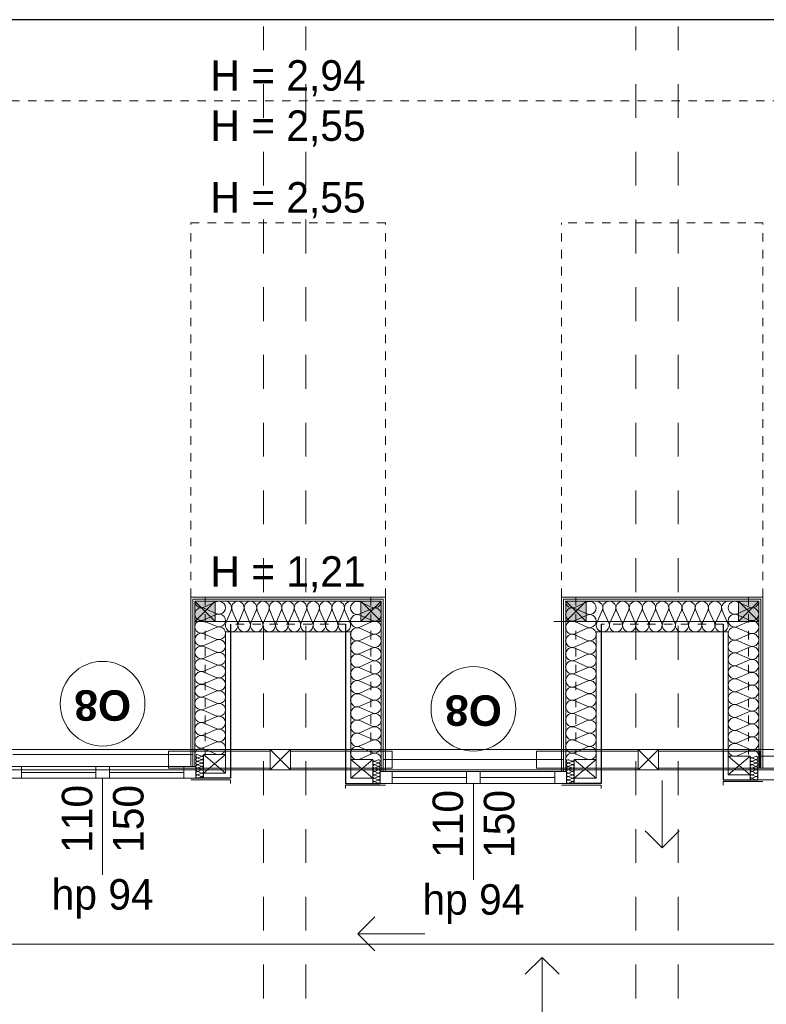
# Model space of a CAD drawing. Extents: x -251948 to -68259, y 37284 to 119967.
# Tile 19 of 41: x -113334 to -108924, y 47629 to 53444. Entities that reach past the tile are written whole.
import ezdxf

# ---------------------------------------------------------------- set-up
doc = ezdxf.new("R2010")
doc.units = 0
doc.header["$MEASUREMENT"] = 0
doc.linetypes.add('Hidden Line', pattern=[100, 50, -50])
doc.linetypes.add('Przerywana', pattern=[400, 200, -200])
for name, color, linetype in [('Arch ocieplenie', 7, 'Continuous'), ('Arch ściany działowe', 7, 'Continuous'), ('INWENT ODWODNIENIE', 7, 'Continuous')]:
    doc.layers.add(name, color=color, linetype=linetype)
for name, color, linetype, lineweight, true_color in [('Arch ocieplenie_Nr_Pióra__24', 7, 'Continuous', 13, 0x029e21), ('Arch okna_Nr_Pióra__82', 7, 'Continuous', 20, 0xaaaaaa), ('INWENT.ŚCIANY_Nr_Pióra__2', 7, 'Continuous', 13, 0x7f7f7f), ('Inwentaryzacja Konst._Nr_Pióra__3', 7, 'Continuous', 20, 0xff6600)]:
    doc.layers.add(name, color=color, linetype=linetype, lineweight=lineweight, true_color=true_color)
for name, color, linetype, lineweight in [('Arch opisy okien_Nr_Pióra__21', 7, 'Continuous', 13), ('Arch ściany działowe_Nr_Pióra__5', 7, 'Continuous', 13), ('INWENT DACH_Nr_Pióra__21', 7, 'Continuous', 13), ('INWENT ODWODNIENIE_Nr_Pióra__21', 7, 'Continuous', 13), ('INWENT ODWODNIENIE_Nr_Pióra__5', 7, 'Continuous', 13), ('INWENT OPISY_Nr_Pióra__21', 7, 'Continuous', 13), ('INWENT STROPY_Nr_Pióra__21', 7, 'Continuous', 13), ('INWENT. OKNA_Nr_Pióra__21', 7, 'Continuous', 13), ('INWENT.ŚCIANY_Nr_Pióra__1', 7, 'Continuous', 25), ('INWENT.ŚCIANY_Nr_Pióra__20', 1, 'Continuous', 20)]:
    doc.layers.add(name, color=color, linetype=linetype, lineweight=lineweight)
doc.styles.add('GENERATED_STYLE_5', font='txt')
doc.styles.add('GENERATED_STYLE_6', font='arialbd.ttf')

# ---------------------------------------------------------------- blocks, each defined once
blk = doc.blocks.new('Ściana_89', base_point=(-112323.7, 50033.6))
at = {"layer": 'Arch ściany działowe_Nr_Pióra__5', "linetype": 'Continuous'}
for p, q in [((-112323.7, 50033.6), (-112323.7, 49033.6)), ((-112311.2, 49033.6), (-112311.2, 50021.1)), ((-112323.7, 49033.6), (-112311.2, 49033.6))]:
    blk.add_line(p, q, dxfattribs=at)
blk = doc.blocks.new('Ściana_90', base_point=(-112311.2, 50021.1))
at = {"layer": 'Arch ściany działowe_Nr_Pióra__5', "linetype": 'Continuous'}
for p, q in [((-112311.2, 50021.1), (-112311.2, 49033.6)), ((-112298.7, 49033.6), (-112298.7, 50008.6)), ((-112311.2, 49033.6), (-112298.7, 49033.6))]:
    blk.add_line(p, q, dxfattribs=at)
blk = doc.blocks.new('Ściana_91', base_point=(-111173.7, 50033.6))
at = {"layer": 'Arch ściany działowe_Nr_Pióra__5', "linetype": 'Continuous'}
for p, q in [((-111186.2, 50021.1), (-111186.2, 49003.6)), ((-111173.7, 49003.6), (-111173.7, 50033.6)), ((-111186.2, 49003.6), (-111173.7, 49003.6))]:
    blk.add_line(p, q, dxfattribs=at)
blk = doc.blocks.new('Ściana_92', base_point=(-111186.2, 50021.1))
at = {"layer": 'Arch ściany działowe_Nr_Pióra__5', "linetype": 'Continuous'}
for p, q in [((-111186.2, 49003.6), (-111186.2, 50021.1)), ((-111198.7, 50008.6), (-111198.7, 49003.6)), ((-111198.7, 49003.6), (-111186.2, 49003.6))]:
    blk.add_line(p, q, dxfattribs=at)
blk = doc.blocks.new('Ściana_93', base_point=(-110133.7, 50033.6))
at = {"layer": 'Arch ściany działowe_Nr_Pióra__5', "linetype": 'Continuous'}
for p, q in [((-110133.7, 50033.6), (-110133.7, 49003.6)), ((-110121.2, 49003.6), (-110121.2, 50021.1)), ((-110133.7, 49003.6), (-110121.2, 49003.6))]:
    blk.add_line(p, q, dxfattribs=at)
blk = doc.blocks.new('Ściana_94', base_point=(-110121.2, 50021.1))
at = {"layer": 'Arch ściany działowe_Nr_Pióra__5', "linetype": 'Continuous'}
for p, q in [((-110121.2, 50021.1), (-110121.2, 49003.6)), ((-110108.7, 49003.6), (-110108.7, 50008.6)), ((-110121.2, 49003.6), (-110108.7, 49003.6))]:
    blk.add_line(p, q, dxfattribs=at)
blk = doc.blocks.new('Ściana_95', base_point=(-108943.7, 50033.6))
at = {"layer": 'Arch ściany działowe_Nr_Pióra__5', "linetype": 'Continuous'}
for p, q in [((-108956.2, 50021.1), (-108956.2, 49023.6)), ((-108943.7, 49023.6), (-108943.7, 50033.6)), ((-108956.2, 49023.6), (-108943.7, 49023.6))]:
    blk.add_line(p, q, dxfattribs=at)
blk = doc.blocks.new('Ściana_96', base_point=(-108956.2, 50021.1))
at = {"layer": 'Arch ściany działowe_Nr_Pióra__5', "linetype": 'Continuous'}
for p, q in [((-108956.2, 49023.6), (-108956.2, 50021.1)), ((-108968.7, 50008.6), (-108968.7, 49023.6)), ((-108968.7, 49023.6), (-108956.2, 49023.6))]:
    blk.add_line(p, q, dxfattribs=at)
blk = doc.blocks.new('Ściana_165', base_point=(-111173.7, 50033.6))
at = {"layer": 'Arch ściany działowe_Nr_Pióra__5', "linetype": 'Continuous'}
for p, q in [((-111173.7, 50033.6), (-112323.7, 50033.6)), ((-112311.2, 50021.1), (-111186.2, 50021.1))]:
    blk.add_line(p, q, dxfattribs=at)
blk = doc.blocks.new('Ściana_166', base_point=(-111186.2, 50021.1))
at = {"layer": 'Arch ściany działowe_Nr_Pióra__5', "linetype": 'Continuous'}
for p, q in [((-111186.2, 50021.1), (-112311.2, 50021.1)), ((-112298.7, 50008.6), (-111198.7, 50008.6))]:
    blk.add_line(p, q, dxfattribs=at)
blk = doc.blocks.new('Ściana_167', base_point=(-108943.7, 50033.6))
at = {"layer": 'Arch ściany działowe_Nr_Pióra__5', "linetype": 'Continuous'}
for p, q in [((-108943.7, 50033.6), (-110133.7, 50033.6)), ((-110121.2, 50021.1), (-108956.2, 50021.1))]:
    blk.add_line(p, q, dxfattribs=at)
blk = doc.blocks.new('Ściana_168', base_point=(-108956.2, 50021.1))
at = {"layer": 'Arch ściany działowe_Nr_Pióra__5', "linetype": 'Continuous'}
for p, q in [((-108956.2, 50021.1), (-110121.2, 50021.1)), ((-110108.7, 50008.6), (-108968.7, 50008.6))]:
    blk.add_line(p, q, dxfattribs=at)
blk = doc.blocks.new('Izolacja cieplna 14_62', base_point=(-112298.7, 49103.6))
at = {"layer": 'Arch ocieplenie_Nr_Pióra__24', "linetype": 'Continuous'}
for p, q in [((-112245.1, 49974.1), (-112172.4, 50005.4)), ((-112172.4, 49936.4), (-112245.1, 49967.7)), ((-112245.1, 49898.6), (-112172.4, 49930)), ((-112172.4, 49860.9), (-112245.1, 49892.3)), ((-112245.1, 49823.2), (-112172.4, 49854.6)), ((-112172.4, 49785.5), (-112245.1, 49816.9)), ((-112245.1, 49747.8), (-112172.4, 49779.2)), ((-112172.4, 49710.1), (-112245.1, 49741.5)), ((-112245.1, 49672.4), (-112172.4, 49703.8)), ((-112172.4, 49634.7), (-112245.1, 49666.1)), ((-112245.1, 49597), (-112172.4, 49628.4)), ((-112172.4, 49559.3), (-112245.1, 49590.6)), ((-112245.1, 49521.6), (-112172.4, 49552.9)), ((-112172.4, 49483.9), (-112245.1, 49515.2)), ((-112245.1, 49446.1), (-112172.4, 49477.5)), ((-112172.4, 49408.4), (-112245.1, 49439.8)), ((-112245.1, 49370.7), (-112172.4, 49402.1)), ((-112172.4, 49333), (-112245.1, 49364.4)), ((-112245.1, 49295.3), (-112172.4, 49326.7)), ((-112172.4, 49257.6), (-112245.1, 49289)), ((-112245.1, 49219.9), (-112172.4, 49251.3)), ((-112172.4, 49182.2), (-112245.1, 49213.6)), ((-112245.1, 49144.5), (-112172.4, 49175.9)), ((-112172.4, 49106.8), (-112245.1, 49138.1))]:
    blk.add_line(p, q, dxfattribs=at)
for centre, start_param, end_param in [((-112157, 49970.9), 1.158003, 5.125183), ((-112260.5, 49933.2), 4.299595, 8.266774), ((-112260.5, 50008.6), 0, 1.983589), ((-112260.5, 49857.8), 4.299595, 8.266774), ((-112157, 49895.5), 1.158003, 5.125183), ((-112157, 49820.1), 1.158003, 5.125183), ((-112260.5, 49782.4), 4.299595, 8.266774), ((-112157, 49744.6), 1.158003, 5.125183), ((-112260.5, 49706.9), 4.299595, 8.266774), ((-112260.5, 49631.5), 4.299595, 8.266774), ((-112157, 49669.2), 1.158003, 5.125183), ((-112157, 49593.8), 1.158003, 5.125183), ((-112260.5, 49556.1), 4.299595, 8.266774), ((-112157, 49518.4), 1.158003, 5.125183), ((-112260.5, 49480.7), 4.299595, 8.266774), ((-112260.5, 49405.3), 4.299595, 8.266774), ((-112157, 49443), 1.158003, 5.125183), ((-112260.5, 49329.9), 4.299595, 8.266774), ((-112157, 49367.6), 1.158003, 5.125183), ((-112157, 49292.1), 1.158003, 5.125183), ((-112260.5, 49254.4), 4.299595, 8.266774), ((-112157, 49216.7), 1.158003, 5.125183), ((-112260.5, 49179), 4.299595, 8.266774), ((-112260.5, 49103.6), 4.299596, 6.283185), ((-112157, 49141.3), 1.158003, 5.125183)]:
    blk.add_ellipse(centre, major_axis=(-38.3, 0), ratio=0.985013, start_param=start_param, end_param=end_param, dxfattribs=at)
blk = doc.blocks.new('Izolacja cieplna 14_63', base_point=(-112248.7, 48963.6))
at = {"layer": 'Arch ocieplenie_Nr_Pióra__24', "linetype": 'Continuous'}
for p, q in [((-112262.1, 49094.4), (-112280.3, 49102.8)), ((-112280.3, 49084.4), (-112262.1, 49092.8)), ((-112262.1, 49074.4), (-112280.3, 49082.8)), ((-112280.3, 49064.4), (-112262.1, 49072.8)), ((-112262.1, 49054.4), (-112280.3, 49062.8)), ((-112280.3, 49044.4), (-112262.1, 49052.8)), ((-112262.1, 49034.4), (-112280.3, 49042.8)), ((-112280.3, 49024.4), (-112262.1, 49032.8)), ((-112262.1, 49014.4), (-112280.3, 49022.8)), ((-112280.3, 49004.4), (-112262.1, 49012.8)), ((-112262.1, 48994.4), (-112280.3, 49002.8)), ((-112280.3, 48984.4), (-112262.1, 48992.8)), ((-112262.1, 48974.4), (-112280.3, 48982.8)), ((-112280.3, 48964.4), (-112262.1, 48972.8))]:
    blk.add_line(p, q, dxfattribs=at)
for centre, start_param, end_param in [((-112284.2, 49093.6), 5.870392, 9.837571), ((-112284.2, 49073.6), 5.870392, 9.837571), ((-112258.3, 49103.6), 2.7288, 4.712389), ((-112258.3, 49083.6), 2.7288, 6.695979), ((-112284.2, 49053.6), 5.870392, 9.837571), ((-112284.2, 49033.6), 5.870392, 9.837571), ((-112284.2, 49013.6), 5.870392, 9.837571), ((-112258.3, 49063.6), 2.7288, 6.695979), ((-112258.3, 49043.6), 2.7288, 6.695979), ((-112258.3, 49023.6), 2.7288, 6.695979), ((-112284.2, 48993.6), 5.870392, 9.837571), ((-112284.2, 48973.6), 5.870392, 9.837571), ((-112258.3, 49003.6), 2.7288, 6.695979), ((-112258.3, 48983.6), 2.7288, 6.695979), ((-112258.3, 48963.6), 4.712389, 6.695979)]:
    blk.add_ellipse(centre, major_axis=(0, 10), ratio=0.957061, start_param=start_param, end_param=end_param, dxfattribs=at)
blk = doc.blocks.new('Izolacja cieplna 14_65', base_point=(-111198.7, 49073.6))
at = {"layer": 'Arch ocieplenie_Nr_Pióra__24', "linetype": 'Continuous'}
for p, q in [((-111252.4, 49972.9), (-111325.1, 50005.3)), ((-111325.1, 49934), (-111252.4, 49966.4)), ((-111252.4, 49895), (-111325.1, 49927.4)), ((-111325.1, 49856), (-111252.4, 49888.5)), ((-111252.4, 49817.1), (-111325.1, 49849.5)), ((-111325.1, 49778.1), (-111252.4, 49810.5)), ((-111252.4, 49739.2), (-111325.1, 49771.6)), ((-111325.1, 49700.2), (-111252.4, 49732.6)), ((-111252.4, 49661.2), (-111325.1, 49693.7)), ((-111325.1, 49622.3), (-111252.4, 49654.7)), ((-111252.4, 49583.3), (-111325.1, 49615.7)), ((-111325.1, 49544.4), (-111252.4, 49576.8)), ((-111252.4, 49505.4), (-111325.1, 49537.8)), ((-111325.1, 49466.5), (-111252.4, 49498.9)), ((-111252.4, 49427.5), (-111325.1, 49459.9)), ((-111325.1, 49388.5), (-111252.4, 49421)), ((-111252.4, 49349.6), (-111325.1, 49382)), ((-111325.1, 49310.6), (-111252.4, 49343)), ((-111252.4, 49271.7), (-111325.1, 49304.1)), ((-111325.1, 49232.7), (-111252.4, 49265.1)), ((-111252.4, 49193.7), (-111325.1, 49226.2)), ((-111325.1, 49154.8), (-111252.4, 49187.2)), ((-111252.4, 49115.8), (-111325.1, 49148.2)), ((-111325.1, 49076.9), (-111252.4, 49109.3))]:
    blk.add_line(p, q, dxfattribs=at)
for centre, start_param, end_param in [((-111340.5, 49969.6), 5.870392, 9.837571), ((-111237, 50008.6), 2.7288, 4.712389), ((-111237, 49930.7), 2.7288, 6.695979), ((-111340.5, 49891.7), 5.870392, 9.837571), ((-111237, 49852.8), 2.7288, 6.695979), ((-111340.5, 49813.8), 5.870392, 9.837571), ((-111340.5, 49735.9), 5.870392, 9.837571), ((-111237, 49774.9), 2.7288, 6.695979), ((-111237, 49696.9), 2.7288, 6.695979), ((-111340.5, 49658), 5.870392, 9.837571), ((-111237, 49619), 2.7288, 6.695979), ((-111340.5, 49580.1), 5.870392, 9.837571), ((-111340.5, 49502.1), 5.870392, 9.837571), ((-111237, 49541.1), 2.7288, 6.695979), ((-111237, 49463.2), 2.7288, 6.695979), ((-111340.5, 49424.2), 5.870392, 9.837571), ((-111237, 49385.3), 2.7288, 6.695979), ((-111340.5, 49346.3), 5.870392, 9.837571), ((-111340.5, 49268.4), 5.870392, 9.837571), ((-111237, 49307.4), 2.7288, 6.695979), ((-111237, 49229.4), 2.7288, 6.695979), ((-111340.5, 49190.5), 5.870392, 9.837571), ((-111340.5, 49112.6), 5.870392, 9.837571), ((-111237, 49151.5), 2.7288, 6.695979), ((-111237, 49073.6), 4.712389, 6.695979)]:
    blk.add_ellipse(centre, major_axis=(0, 39), ratio=0.982641, start_param=start_param, end_param=end_param, dxfattribs=at)
blk = doc.blocks.new('Izolacja cieplna 14_66', base_point=(-110108.7, 49073.6))
at = {"layer": 'Arch ocieplenie_Nr_Pióra__24', "linetype": 'Continuous'}
for p, q in [((-110055.1, 49972.9), (-109982.4, 50005.3)), ((-109982.4, 49934), (-110055.1, 49966.4)), ((-110055.1, 49895), (-109982.4, 49927.4)), ((-109982.4, 49856), (-110055.1, 49888.5)), ((-110055.1, 49817.1), (-109982.4, 49849.5)), ((-109982.4, 49778.1), (-110055.1, 49810.5)), ((-110055.1, 49739.2), (-109982.4, 49771.6)), ((-109982.4, 49700.2), (-110055.1, 49732.6)), ((-110055.1, 49661.2), (-109982.4, 49693.7)), ((-109982.4, 49622.3), (-110055.1, 49654.7)), ((-110055.1, 49583.3), (-109982.4, 49615.7)), ((-109982.4, 49544.4), (-110055.1, 49576.8)), ((-110055.1, 49505.4), (-109982.4, 49537.8)), ((-109982.4, 49466.5), (-110055.1, 49498.9)), ((-110055.1, 49427.5), (-109982.4, 49459.9)), ((-109982.4, 49388.5), (-110055.1, 49421)), ((-110055.1, 49349.6), (-109982.4, 49382)), ((-109982.4, 49310.6), (-110055.1, 49343)), ((-110055.1, 49271.7), (-109982.4, 49304.1)), ((-109982.4, 49232.7), (-110055.1, 49265.1)), ((-110055.1, 49193.7), (-109982.4, 49226.2)), ((-109982.4, 49154.8), (-110055.1, 49187.2)), ((-110055.1, 49115.8), (-109982.4, 49148.2)), ((-109982.4, 49076.9), (-110055.1, 49109.3))]:
    blk.add_line(p, q, dxfattribs=at)
for centre, start_param, end_param in [((-109967, 49969.6), 2.728799, 6.695979), ((-110070.5, 49930.7), 5.870392, 9.837571), ((-110070.5, 50008.6), 1.570796, 3.554385), ((-110070.5, 49852.8), 5.870392, 9.837571), ((-109967, 49891.7), 2.728799, 6.695979), ((-109967, 49813.8), 2.728799, 6.695979), ((-110070.5, 49774.9), 5.870392, 9.837571), ((-109967, 49735.9), 2.728799, 6.695979), ((-110070.5, 49696.9), 5.870392, 9.837571), ((-110070.5, 49619), 5.870392, 9.837571), ((-109967, 49658), 2.728799, 6.695979), ((-109967, 49580.1), 2.728799, 6.695979), ((-110070.5, 49541.1), 5.870392, 9.837571), ((-109967, 49502.1), 2.728799, 6.695979), ((-110070.5, 49463.2), 5.870392, 9.837571), ((-110070.5, 49385.3), 5.870392, 9.837571), ((-109967, 49424.2), 2.728799, 6.695979), ((-109967, 49346.3), 2.728799, 6.695979), ((-110070.5, 49307.4), 5.870392, 9.837571), ((-109967, 49268.4), 2.728799, 6.695979), ((-110070.5, 49229.4), 5.870392, 9.837571), ((-109967, 49190.5), 2.728799, 6.695979), ((-110070.5, 49151.5), 5.870392, 9.837571), ((-109967, 49112.6), 2.728799, 6.695979), ((-110070.5, 49073.6), 5.870392, 7.853982)]:
    blk.add_ellipse(centre, major_axis=(0, 39), ratio=0.982641, start_param=start_param, end_param=end_param, dxfattribs=at)
blk = doc.blocks.new('Izolacja cieplna 14_67', base_point=(-110058.7, 48933.6))
at = {"layer": 'Arch ocieplenie_Nr_Pióra__24', "linetype": 'Continuous'}
for p, q in [((-110072.1, 49064.4), (-110090.3, 49072.8)), ((-110090.3, 49054.4), (-110072.1, 49062.8)), ((-110072.1, 49044.4), (-110090.3, 49052.8)), ((-110090.3, 49034.4), (-110072.1, 49042.8)), ((-110072.1, 49024.4), (-110090.3, 49032.8)), ((-110090.3, 49014.4), (-110072.1, 49022.8)), ((-110072.1, 49004.4), (-110090.3, 49012.8)), ((-110090.3, 48994.4), (-110072.1, 49002.8)), ((-110072.1, 48984.4), (-110090.3, 48992.8)), ((-110090.3, 48974.4), (-110072.1, 48982.8)), ((-110072.1, 48964.4), (-110090.3, 48972.8)), ((-110090.3, 48954.4), (-110072.1, 48962.8)), ((-110072.1, 48944.4), (-110090.3, 48952.8)), ((-110090.3, 48934.4), (-110072.1, 48942.8))]:
    blk.add_line(p, q, dxfattribs=at)
for centre, start_param, end_param in [((-110094.2, 49063.6), 5.870392, 9.837571), ((-110094.2, 49043.6), 5.870392, 9.837571), ((-110094.2, 49023.6), 5.870392, 9.837571), ((-110068.3, 49073.6), 2.7288, 4.712389), ((-110068.3, 49053.6), 2.7288, 6.695979), ((-110068.3, 49033.6), 2.7288, 6.695979), ((-110068.3, 49013.6), 2.7288, 6.695979), ((-110094.2, 49003.6), 5.870392, 9.837571), ((-110094.2, 48983.6), 5.870392, 9.837571), ((-110094.2, 48963.6), 5.870392, 9.837571), ((-110068.3, 48993.6), 2.7288, 6.695979), ((-110068.3, 48973.6), 2.7288, 6.695979), ((-110068.3, 48953.6), 2.7288, 6.695979), ((-110094.2, 48943.6), 5.870392, 9.837571), ((-110068.3, 48933.6), 4.712389, 6.695979)]:
    blk.add_ellipse(centre, major_axis=(0, 10), ratio=0.957061, start_param=start_param, end_param=end_param, dxfattribs=at)
blk = doc.blocks.new('Izolacja cieplna 14_68', base_point=(-111248.7, 48933.6))
at = {"layer": 'Arch ocieplenie_Nr_Pióra__24', "linetype": 'Continuous'}
for p, q in [((-111235.3, 49064.4), (-111217.1, 49072.8)), ((-111217.1, 49054.4), (-111235.3, 49062.8)), ((-111235.3, 49044.4), (-111217.1, 49052.8)), ((-111217.1, 49034.4), (-111235.3, 49042.8)), ((-111235.3, 49024.4), (-111217.1, 49032.8)), ((-111217.1, 49014.4), (-111235.3, 49022.8)), ((-111235.3, 49004.4), (-111217.1, 49012.8)), ((-111217.1, 48994.4), (-111235.3, 49002.8)), ((-111235.3, 48984.4), (-111217.1, 48992.8)), ((-111217.1, 48974.4), (-111235.3, 48982.8)), ((-111235.3, 48964.4), (-111217.1, 48972.8)), ((-111217.1, 48954.4), (-111235.3, 48962.8)), ((-111235.3, 48944.4), (-111217.1, 48952.8)), ((-111217.1, 48934.4), (-111235.3, 48942.8))]:
    blk.add_line(p, q, dxfattribs=at)
for centre, start_param, end_param in [((-111239.2, 49053.6), 5.870392, 9.837571), ((-111239.2, 49033.6), 5.870392, 9.837571), ((-111239.2, 49013.6), 5.870392, 9.837571), ((-111239.2, 49073.6), 1.570796, 3.554385), ((-111213.3, 49063.6), 2.728799, 6.695979), ((-111213.3, 49043.6), 2.728799, 6.695979), ((-111213.3, 49023.6), 2.728799, 6.695979), ((-111239.2, 48993.6), 5.870392, 9.837571), ((-111239.2, 48973.6), 5.870392, 9.837571), ((-111239.2, 48953.6), 5.870392, 9.837571), ((-111213.3, 49003.6), 2.728799, 6.695979), ((-111213.3, 48983.6), 2.728799, 6.695979), ((-111213.3, 48963.6), 2.728799, 6.695979), ((-111239.2, 48933.6), 5.870392, 7.853982), ((-111213.3, 48943.6), 2.728799, 6.695979)]:
    blk.add_ellipse(centre, major_axis=(0, 10), ratio=0.957061, start_param=start_param, end_param=end_param, dxfattribs=at)
blk = doc.blocks.new('Izolacja cieplna 14_69', base_point=(-108968.7, 49093.6))
at = {"layer": 'Arch ocieplenie_Nr_Pióra__24', "linetype": 'Continuous'}
for p, q in [((-109022.4, 49973.7), (-109095.1, 50005.4)), ((-109095.1, 49935.6), (-109022.4, 49967.3)), ((-109022.4, 49897.4), (-109095.1, 49929.1)), ((-109095.1, 49859.3), (-109022.4, 49891)), ((-109022.4, 49821.2), (-109095.1, 49852.9)), ((-109095.1, 49783.1), (-109022.4, 49814.8)), ((-109022.4, 49744.9), (-109095.1, 49776.6)), ((-109095.1, 49706.8), (-109022.4, 49738.5)), ((-109022.4, 49668.7), (-109095.1, 49700.4)), ((-109095.1, 49630.6), (-109022.4, 49662.3)), ((-109022.4, 49592.4), (-109095.1, 49624.1)), ((-109095.1, 49554.3), (-109022.4, 49586)), ((-109022.4, 49516.2), (-109095.1, 49547.9)), ((-109095.1, 49478.1), (-109022.4, 49509.8)), ((-109022.4, 49439.9), (-109095.1, 49471.6)), ((-109095.1, 49401.8), (-109022.4, 49433.5)), ((-109022.4, 49363.7), (-109095.1, 49395.4)), ((-109095.1, 49325.6), (-109022.4, 49357.3)), ((-109022.4, 49287.4), (-109095.1, 49319.1)), ((-109095.1, 49249.3), (-109022.4, 49281)), ((-109022.4, 49211.2), (-109095.1, 49242.9)), ((-109095.1, 49173.1), (-109022.4, 49204.8)), ((-109022.4, 49134.9), (-109095.1, 49166.6)), ((-109095.1, 49096.8), (-109022.4, 49128.5))]:
    blk.add_line(p, q, dxfattribs=at)
for centre, start_param, end_param in [((-109110.5, 49970.5), 4.299595, 8.266775), ((-109007, 50008.6), 1.158004, 3.141593), ((-109007, 49932.4), 1.158004, 5.125183), ((-109110.5, 49894.2), 4.299595, 8.266775), ((-109007, 49856.1), 1.158004, 5.125183), ((-109110.5, 49818), 4.299595, 8.266775), ((-109110.5, 49741.7), 4.299595, 8.266775), ((-109007, 49779.9), 1.158004, 5.125183), ((-109007, 49703.6), 1.158004, 5.125183), ((-109110.5, 49665.5), 4.299595, 8.266775), ((-109007, 49627.4), 1.158004, 5.125183), ((-109110.5, 49589.2), 4.299595, 8.266775), ((-109110.5, 49513), 4.299595, 8.266775), ((-109007, 49551.1), 1.158004, 5.125183), ((-109007, 49474.9), 1.158004, 5.125183), ((-109110.5, 49436.7), 4.299595, 8.266775), ((-109007, 49398.6), 1.158004, 5.125183), ((-109110.5, 49360.5), 4.299595, 8.266775), ((-109110.5, 49284.2), 4.299595, 8.266775), ((-109007, 49322.4), 1.158004, 5.125183), ((-109007, 49246.1), 1.158004, 5.125183), ((-109110.5, 49208), 4.299595, 8.266775), ((-109007, 49169.9), 1.158004, 5.125183), ((-109110.5, 49131.7), 4.299595, 8.266775), ((-109007, 49093.6), 3.141593, 5.125182)]:
    blk.add_ellipse(centre, major_axis=(-38.3, 0), ratio=0.995897, start_param=start_param, end_param=end_param, dxfattribs=at)
blk = doc.blocks.new('Izolacja cieplna 14_72', base_point=(-109018.7, 48953.6))
at = {"layer": 'Arch ocieplenie_Nr_Pióra__24', "linetype": 'Continuous'}
for p, q in [((-109005.3, 49084.4), (-108987.1, 49092.8)), ((-108987.1, 49074.4), (-109005.3, 49082.8)), ((-109005.3, 49064.4), (-108987.1, 49072.8)), ((-108987.1, 49054.4), (-109005.3, 49062.8)), ((-109005.3, 49044.4), (-108987.1, 49052.8)), ((-108987.1, 49034.4), (-109005.3, 49042.8)), ((-109005.3, 49024.4), (-108987.1, 49032.8)), ((-108987.1, 49014.4), (-109005.3, 49022.8)), ((-109005.3, 49004.4), (-108987.1, 49012.8)), ((-108987.1, 48994.4), (-109005.3, 49002.8)), ((-109005.3, 48984.4), (-108987.1, 48992.8)), ((-108987.1, 48974.4), (-109005.3, 48982.8)), ((-109005.3, 48964.4), (-108987.1, 48972.8)), ((-108987.1, 48954.4), (-109005.3, 48962.8))]:
    blk.add_line(p, q, dxfattribs=at)
for centre, start_param, end_param in [((-109009.2, 49073.6), 5.870392, 9.837571), ((-109009.2, 49093.6), 1.570796, 3.554385), ((-108983.3, 49083.6), 2.728799, 6.695979), ((-109009.2, 49053.6), 5.870392, 9.837571), ((-109009.2, 49033.6), 5.870392, 9.837571), ((-109009.2, 49013.6), 5.870392, 9.837571), ((-108983.3, 49063.6), 2.728799, 6.695979), ((-108983.3, 49043.6), 2.728799, 6.695979), ((-108983.3, 49023.6), 2.728799, 6.695979), ((-109009.2, 48993.6), 5.870392, 9.837571), ((-109009.2, 48973.6), 5.870392, 9.837571), ((-109009.2, 48953.6), 5.870392, 7.853982), ((-108983.3, 49003.6), 2.728799, 6.695979), ((-108983.3, 48983.6), 2.728799, 6.695979), ((-108983.3, 48963.6), 2.728799, 6.695979)]:
    blk.add_ellipse(centre, major_axis=(0, 10), ratio=0.957061, start_param=start_param, end_param=end_param, dxfattribs=at)
blk = doc.blocks.new('Izolacja cieplna 14_116', base_point=(-112118.7, 50008.6))
at = {"layer": 'Arch ocieplenie_Nr_Pióra__24', "linetype": 'Continuous'}
for p, q in [((-112115.6, 49882.2), (-112084.8, 49955)), ((-112078.6, 49955), (-112047.8, 49882.2)), ((-112041.6, 49882.2), (-112010.8, 49955)), ((-112004.6, 49955), (-111973.8, 49882.2)), ((-111967.6, 49882.2), (-111936.8, 49955)), ((-111930.6, 49955), (-111899.8, 49882.2)), ((-111893.6, 49882.2), (-111862.8, 49955)), ((-111856.6, 49955), (-111825.8, 49882.2)), ((-111819.6, 49882.2), (-111788.8, 49955)), ((-111782.6, 49955), (-111751.8, 49882.2)), ((-111745.6, 49882.2), (-111714.8, 49955)), ((-111708.6, 49955), (-111677.8, 49882.2)), ((-111671.6, 49882.2), (-111640.8, 49955)), ((-111634.6, 49955), (-111603.8, 49882.2)), ((-111597.6, 49882.2), (-111566.8, 49955)), ((-111560.6, 49955), (-111529.8, 49882.2)), ((-111523.6, 49882.2), (-111492.8, 49955)), ((-111486.6, 49955), (-111455.8, 49882.2)), ((-111449.6, 49882.2), (-111418.8, 49955)), ((-111412.6, 49955), (-111381.8, 49882.2))]:
    blk.add_line(p, q, dxfattribs=at)
for centre, start_param, end_param in [((-112044.7, 49970.3), 4.299595, 8.266774), ((-111970.7, 49970.3), 4.299595, 8.266774), ((-111896.7, 49970.3), 4.299595, 8.266774), ((-111822.7, 49970.3), 4.299595, 8.266774), ((-111748.7, 49970.3), 4.299595, 8.266774), ((-111674.7, 49970.3), 4.299595, 8.266774), ((-111600.7, 49970.3), 4.299595, 8.266774), ((-111526.7, 49970.3), 4.299595, 8.266774), ((-111452.7, 49970.3), 4.299595, 8.266774), ((-112118.7, 49970.3), 4.299596, 6.283185), ((-111378.7, 49970.3), 0, 1.983589), ((-112081.7, 49866.9), 1.158003, 5.125183), ((-112007.7, 49866.9), 1.158003, 5.125183), ((-111933.7, 49866.9), 1.158003, 5.125183), ((-111859.7, 49866.9), 1.158003, 5.125183), ((-111785.7, 49866.9), 1.158003, 5.125183), ((-111711.7, 49866.9), 1.158003, 5.125183), ((-111637.7, 49866.9), 1.158003, 5.125183), ((-111563.7, 49866.9), 1.158003, 5.125183), ((-111489.7, 49866.9), 1.158003, 5.125183), ((-111415.7, 49866.9), 1.158003, 5.125183)]:
    blk.add_ellipse(centre, major_axis=(0, 38.3), ratio=0.96651, start_param=start_param, end_param=end_param, dxfattribs=at)
blk = doc.blocks.new('Izolacja cieplna 14_117', base_point=(-109928.7, 50008.6))
at = {"layer": 'Arch ocieplenie_Nr_Pióra__24', "linetype": 'Continuous'}
for p, q in [((-109925.5, 49882.2), (-109893, 49955)), ((-109886.5, 49955), (-109854, 49882.2)), ((-109847.5, 49882.2), (-109815, 49955)), ((-109808.5, 49955), (-109776, 49882.2)), ((-109769.5, 49882.2), (-109737, 49955)), ((-109730.5, 49955), (-109698, 49882.2)), ((-109691.5, 49882.2), (-109659, 49955)), ((-109652.5, 49955), (-109620, 49882.2)), ((-109613.5, 49882.2), (-109581, 49955)), ((-109574.5, 49955), (-109542, 49882.2)), ((-109535.5, 49882.2), (-109503, 49955)), ((-109496.5, 49955), (-109464, 49882.2)), ((-109457.5, 49882.2), (-109425, 49955)), ((-109418.5, 49955), (-109386, 49882.2)), ((-109379.5, 49882.2), (-109347, 49955)), ((-109340.5, 49955), (-109308, 49882.2)), ((-109301.5, 49882.2), (-109269, 49955)), ((-109262.5, 49955), (-109230, 49882.2)), ((-109223.5, 49882.2), (-109191, 49955)), ((-109184.5, 49955), (-109152, 49882.2))]:
    blk.add_line(p, q, dxfattribs=at)
for centre, start_param, end_param in [((-109850.7, 49970.3), 5.870392, 9.837571), ((-109772.7, 49970.3), 5.870392, 9.837571), ((-109694.7, 49970.3), 5.870392, 9.837571), ((-109616.7, 49970.3), 5.870392, 9.837571), ((-109538.7, 49970.3), 5.870392, 9.837571), ((-109460.7, 49970.3), 5.870392, 9.837571), ((-109382.7, 49970.3), 5.870392, 9.837571), ((-109304.7, 49970.3), 5.870392, 9.837571), ((-109226.7, 49970.3), 5.870392, 9.837571), ((-109928.7, 49970.3), 5.870392, 7.853982), ((-109148.7, 49970.3), 1.570796, 3.554385), ((-109889.7, 49866.9), 2.728799, 6.695979), ((-109811.7, 49866.9), 2.728799, 6.695979), ((-109733.7, 49866.9), 2.728799, 6.695979), ((-109655.7, 49866.9), 2.728799, 6.695979), ((-109577.7, 49866.9), 2.728799, 6.695979), ((-109499.7, 49866.9), 2.728799, 6.695979), ((-109421.7, 49866.9), 2.728799, 6.695979), ((-109343.7, 49866.9), 2.728799, 6.695979), ((-109265.7, 49866.9), 2.728799, 6.695979), ((-109187.7, 49866.9), 2.728799, 6.695979)]:
    blk.add_ellipse(centre, major_axis=(39, 0), ratio=0.981591, start_param=start_param, end_param=end_param, dxfattribs=at)
blk = doc.blocks.new('Linia_10', base_point=(-110247.8, 47510.1))
at = {"layer": 'INWENT ODWODNIENIE_Nr_Pióra__21', "linetype": 'Continuous'}
for q in [(-110347.8, 47805.9), (-110147.8, 47805.9)]:
    blk.add_line((-110247.8, 47905.9), q, dxfattribs=at)
at = {"layer": 'INWENT ODWODNIENIE_Nr_Pióra__5', "linetype": 'Continuous'}
blk.add_line((-110247.8, 47510.1), (-110247.8, 47905.9), dxfattribs=at)
blk = doc.blocks.new('Linia_12', base_point=(-109538.7, 48949.5))
at = {"layer": 'INWENT ODWODNIENIE_Nr_Pióra__21', "linetype": 'Continuous'}
for q in [(-109638.7, 48653.7), (-109438.7, 48653.7)]:
    blk.add_line((-109538.7, 48553.7), q, dxfattribs=at)
at = {"layer": 'INWENT ODWODNIENIE_Nr_Pióra__5', "linetype": 'Continuous'}
blk.add_line((-109538.7, 48949.5), (-109538.7, 48553.7), dxfattribs=at)
blk = doc.blocks.new('Linia_13', base_point=(-110940.5, 48045))
at = {"layer": 'INWENT ODWODNIENIE_Nr_Pióra__21', "linetype": 'Continuous'}
for q in [(-111236.3, 48145), (-111236.3, 47945)]:
    blk.add_line((-111336.3, 48045), q, dxfattribs=at)
at = {"layer": 'INWENT ODWODNIENIE_Nr_Pióra__5', "linetype": 'Continuous'}
blk.add_line((-110940.5, 48045), (-111336.3, 48045), dxfattribs=at)

msp = doc.modelspace()

# ---------------------------------------------------------------- hatches: boundary and pattern name
at = {"layer": 'Arch okna_Nr_Pióra__82', "linetype": 'Continuous'}
for points in [[(-112298.74, 49888.6), (-112178.74, 49888.6), (-112178.74, 50008.6), (-112298.74, 50008.6)], [(-111318.74, 49888.6), (-111198.74, 49888.6), (-111198.74, 50008.6), (-111318.74, 50008.6)], [(-110108.74, 49888.6), (-109988.74, 49888.6), (-109988.74, 50008.6), (-110108.74, 50008.6)], [(-109088.74, 49888.6), (-108968.74, 49888.6), (-108968.74, 50008.6), (-109088.74, 50008.6)]]:
    msp.add_hatch(color=256, dxfattribs=at).paths.add_polyline_path(points, flags=0)

# ---------------------------------------------------------------- linework, layer by layer
at = {"layer": 'Arch ocieplenie_Nr_Pióra__24', "linetype": 'Continuous'}
for p, q in [((-112118.74, 49103.6), (-112118.74, 49828.6)), ((-112118.74, 49828.6), (-111378.74, 49828.6)), ((-111378.74, 49073.6), (-111378.74, 49828.6)), ((-109928.74, 49073.6), (-109928.74, 49828.6)), ((-109928.74, 49828.6), (-109148.74, 49828.6)), ((-109148.74, 49093.6), (-109148.74, 49828.6)), ((-112248.74, 48963.6), (-112248.74, 48993.6)), ((-111248.74, 48933.6), (-111248.74, 48963.6)), ((-110058.74, 48933.6), (-110058.74, 48963.6)), ((-109018.74, 48953.6), (-109018.74, 48983.6))]:
    msp.add_line(p, q, dxfattribs=at)
at = {"layer": 'Arch opisy okien_Nr_Pióra__21', "linetype": 'Continuous'}
for centre in [(-112843.74, 49403.6), (-110653.74, 49373.6)]:
    msp.add_circle(centre, 250, dxfattribs=at)
at = {"layer": 'INWENT DACH_Nr_Pióra__21', "linetype": 'Hidden Line'}
for p, q in [((-123484.28, 52963.6), (-96578.74, 52963.6)), ((-112323.74, 50033.6), (-112323.74, 52243.6)), ((-111173.74, 52243.6), (-112323.74, 52243.6)), ((-111173.74, 50033.6), (-111173.74, 52243.6)), ((-110133.74, 50033.6), (-110133.74, 52243.6)), ((-108943.74, 52243.6), (-110133.74, 52243.6)), ((-108943.74, 50033.6), (-108943.74, 52243.6))]:
    msp.add_line(p, q, dxfattribs=at)
at = {"layer": 'INWENT ODWODNIENIE_Nr_Pióra__5', "linetype": 'Continuous'}
msp.add_line((-107308.74, 47983.6), (-115148.74, 47983.6), dxfattribs=at)
at = {"layer": 'INWENT OPISY_Nr_Pióra__21', "linetype": 'Continuous'}
for p, q in [((-112843.74, 48963.6), (-112843.74, 48393.6)), ((-110653.74, 48933.6), (-110653.74, 48363.6))]:
    msp.add_line(p, q, dxfattribs=at)
at = {"layer": 'INWENT STROPY_Nr_Pióra__21', "linetype": 'Przerywana'}
for p, q in [((-111893.74, 47663.6), (-111893.74, 53403.6)), ((-111643.74, 47663.6), (-111643.74, 53403.6)), ((-109693.74, 47663.6), (-109693.74, 53403.6)), ((-109443.74, 47663.6), (-109443.74, 53403.6))]:
    msp.add_line(p, q, dxfattribs=at)
at = {"layer": 'INWENT. OKNA_Nr_Pióra__21', "linetype": 'Continuous'}
for p, q in [((-112313.74, 49103.6), (-113373.74, 49103.6)), ((-112118.74, 48993.6), (-112248.74, 49103.6)), ((-112118.74, 49103.6), (-112248.74, 48993.6)), ((-112248.74, 49103.6), (-112118.74, 49103.6)), ((-112248.74, 48993.6), (-112248.74, 49103.6)), ((-112118.74, 49103.6), (-112118.74, 48993.6)), ((-109148.74, 49093.6), (-109148.74, 48983.6)), ((-109018.74, 49093.6), (-109148.74, 49093.6)), ((-109148.74, 49093.6), (-109018.74, 48983.6)), ((-109148.74, 48983.6), (-109018.74, 49093.6)), ((-109018.74, 48983.6), (-109018.74, 49093.6)), ((-107893.74, 49093.6), (-108953.74, 49093.6)), ((-113393.74, 49033.6), (-112293.74, 49033.6)), ((-113323.74, 48963.6), (-113323.74, 49033.6)), ((-112883.74, 48963.6), (-112883.74, 49033.6)), ((-112803.74, 48963.6), (-112803.74, 49033.6)), ((-112363.74, 48963.6), (-112363.74, 49033.6)), ((-112293.74, 48963.6), (-112293.74, 49033.6)), ((-111378.74, 49073.6), (-111378.74, 48963.6)), ((-111248.74, 49073.6), (-111378.74, 49073.6)), ((-111378.74, 49073.6), (-111248.74, 48963.6)), ((-111378.74, 48963.6), (-111248.74, 49073.6)), ((-111248.74, 48963.6), (-111248.74, 49073.6)), ((-110123.74, 49073.6), (-111183.74, 49073.6)), ((-109928.74, 48963.6), (-110058.74, 49073.6)), ((-109928.74, 49073.6), (-110058.74, 48963.6)), ((-110058.74, 49073.6), (-109928.74, 49073.6)), ((-110058.74, 48963.6), (-110058.74, 49073.6)), ((-109928.74, 49073.6), (-109928.74, 48963.6)), ((-108973.74, 49023.6), (-107873.74, 49023.6)), ((-108973.74, 48953.6), (-108973.74, 49023.6)), ((-112293.74, 48963.6), (-113393.74, 48963.6)), ((-112883.74, 48998.6), (-113323.74, 48998.6)), ((-112363.74, 48998.6), (-112803.74, 48998.6)), ((-112118.74, 48993.6), (-112248.74, 48993.6)), ((-111378.74, 48963.6), (-111248.74, 48963.6)), ((-111203.74, 49003.6), (-110103.74, 49003.6)), ((-111203.74, 48933.6), (-111203.74, 49003.6)), ((-111133.74, 48933.6), (-111133.74, 49003.6)), ((-110693.74, 48968.6), (-111133.74, 48968.6)), ((-110693.74, 48933.6), (-110693.74, 49003.6)), ((-110613.74, 48933.6), (-110613.74, 49003.6)), ((-110173.74, 48968.6), (-110613.74, 48968.6)), ((-110173.74, 48933.6), (-110173.74, 49003.6)), ((-110103.74, 48933.6), (-110103.74, 49003.6)), ((-109928.74, 48963.6), (-110058.74, 48963.6)), ((-109148.74, 48983.6), (-109018.74, 48983.6)), ((-110103.74, 48933.6), (-111203.74, 48933.6)), ((-107873.74, 48953.6), (-108973.74, 48953.6))]:
    msp.add_line(p, q, dxfattribs=at)
at = {"layer": 'INWENT.ŚCIANY_Nr_Pióra__1', "linetype": 'Continuous'}
for p, q in [((-108018.74, 53443.6), (-114518.74, 53443.6)), ((-112088.74, 49873.6), (-112088.74, 48963.6)), ((-111408.74, 49873.6), (-111408.74, 48933.6)), ((-109898.74, 49873.6), (-109898.74, 48933.6)), ((-109178.74, 49873.6), (-109178.74, 48953.6)), ((-112088.74, 48963.6), (-112293.74, 48963.6)), ((-111408.74, 48933.6), (-111203.74, 48933.6)), ((-109898.74, 48933.6), (-110103.74, 48933.6)), ((-109178.74, 48953.6), (-108973.74, 48953.6))]:
    msp.add_line(p, q, dxfattribs=at)
at = {"layer": 'INWENT.ŚCIANY_Nr_Pióra__2', "linetype": 'Hidden Line'}
for p, q in [((-112238.74, 50033.6), (-112238.74, 49103.6)), ((-111258.74, 50033.6), (-111258.74, 49103.6)), ((-110048.74, 50033.6), (-110048.74, 49103.6)), ((-109028.74, 50033.6), (-109028.74, 49103.6)), ((-111408.74, 49873.6), (-112088.74, 49873.6)), ((-109178.74, 49873.6), (-109898.74, 49873.6))]:
    msp.add_line(p, q, dxfattribs=at)
at = {"layer": 'INWENT.ŚCIANY_Nr_Pióra__20', "linetype": 'Continuous'}
for p, q in [((-112323.74, 48953.6), (-112088.74, 48953.6)), ((-112088.74, 48953.6), (-112088.74, 48933.6)), ((-111408.74, 48923.6), (-111408.74, 48903.6)), ((-111173.74, 48923.6), (-111408.74, 48923.6)), ((-110133.74, 48923.6), (-109898.74, 48923.6)), ((-109898.74, 48923.6), (-109898.74, 48903.6)), ((-109178.74, 48943.6), (-109178.74, 48923.6)), ((-108943.74, 48943.6), (-109178.74, 48943.6))]:
    msp.add_line(p, q, dxfattribs=at)
at = {"layer": 'Inwentaryzacja Konst._Nr_Pióra__3', "linetype": 'Continuous'}
for p, q in [((-111198.74, 50008.6), (-112298.74, 50008.6)), ((-112298.74, 49888.6), (-112298.74, 50008.6)), ((-112298.74, 50008.6), (-112178.74, 50008.6)), ((-112298.74, 49888.6), (-112178.74, 50008.6)), ((-112178.74, 49888.6), (-112298.74, 50008.6)), ((-112178.74, 50008.6), (-112178.74, 49888.6)), ((-111318.74, 49888.6), (-111318.74, 50008.6)), ((-111318.74, 50008.6), (-111198.74, 50008.6)), ((-111318.74, 49888.6), (-111198.74, 50008.6)), ((-111198.74, 49888.6), (-111318.74, 50008.6)), ((-111198.74, 50008.6), (-111198.74, 49888.6)), ((-110108.74, 50008.6), (-108968.74, 50008.6)), ((-110108.74, 49888.6), (-110108.74, 50008.6)), ((-110108.74, 50008.6), (-109988.74, 50008.6)), ((-110108.74, 49888.6), (-109988.74, 50008.6)), ((-109988.74, 49888.6), (-110108.74, 50008.6)), ((-109988.74, 50008.6), (-109988.74, 49888.6)), ((-109088.74, 49888.6), (-109088.74, 50008.6)), ((-109088.74, 50008.6), (-108968.74, 50008.6)), ((-109088.74, 49888.6), (-108968.74, 50008.6)), ((-108968.74, 49888.6), (-109088.74, 50008.6)), ((-108968.74, 50008.6), (-108968.74, 49888.6)), ((-112298.74, 49888.6), (-111198.74, 49888.6)), ((-112178.74, 49888.6), (-112298.74, 49888.6)), ((-111198.74, 49888.6), (-111318.74, 49888.6)), ((-109108.74, 49888.6), (-110178.74, 49888.6)), ((-110058.74, 49888.6), (-110178.74, 49888.6)), ((-108968.74, 49888.6), (-110108.74, 49888.6)), ((-109988.74, 49888.6), (-110108.74, 49888.6)), ((-109108.74, 49888.6), (-109228.74, 49888.6)), ((-108968.74, 49888.6), (-109088.74, 49888.6))]:
    msp.add_line(p, q, dxfattribs=at)
at = {"layer": 'Inwentaryzacja Konst._Nr_Pióra__3', "color": 2}
for p, q in [((-111734.06, 49013.6), (-111854.06, 49133.6)), ((-111734.06, 49133.6), (-111854.06, 49013.6)), ((-109561.24, 49013.6), (-109681.24, 49133.6)), ((-109561.24, 49133.6), (-109681.24, 49013.6))]:
    msp.add_line(p, q, dxfattribs=at)
for points in [[(-125499.06, 49013.6), (-87898.74, 49013.6), (-87898.74, 49133.6), (-125499.06, 49133.6)], [(-111854.06, 49133.6), (-111734.06, 49133.6), (-111734.06, 49013.6), (-111854.06, 49013.6)], [(-109681.24, 49133.6), (-109561.24, 49133.6), (-109561.24, 49013.6), (-109681.24, 49013.6)]]:
    msp.add_lwpolyline(points, close=True, dxfattribs=at)
at = {"layer": 'Inwentaryzacja Konst._Nr_Pióra__3', "color": 1}
for points in [[(-112454.06, 49123.6), (-111854.06, 49123.6), (-111854.06, 49023.6), (-112454.06, 49023.6)], [(-111734.06, 49123.6), (-111134.06, 49123.6), (-111134.06, 49023.6), (-111734.06, 49023.6)], [(-110281.24, 49123.6), (-109681.24, 49123.6), (-109681.24, 49023.6), (-110281.24, 49023.6)], [(-109561.24, 49123.6), (-108961.24, 49123.6), (-108961.24, 49023.6), (-109561.24, 49023.6)]]:
    msp.add_lwpolyline(points, close=True, dxfattribs=at)

# ---------------------------------------------------------------- block references
at = {"layer": 'Arch ocieplenie', "color": 104, "linetype": 'Continuous', "lineweight": 20, "true_color": 0x029e21}
for name, p in [('Izolacja cieplna 14_62', (-112298.74, 49103.6)), ('Izolacja cieplna 14_116', (-112118.74, 50008.6)), ('Izolacja cieplna 14_65', (-111198.74, 49073.6)), ('Izolacja cieplna 14_66', (-110108.74, 49073.6)), ('Izolacja cieplna 14_117', (-109928.74, 50008.6)), ('Izolacja cieplna 14_69', (-108968.74, 49093.6)), ('Izolacja cieplna 14_63', (-112248.74, 48963.6)), ('Izolacja cieplna 14_72', (-109018.74, 48953.6)), ('Izolacja cieplna 14_68', (-111248.74, 48933.6)), ('Izolacja cieplna 14_67', (-110058.74, 48933.6))]:
    msp.add_blockref(name, p, dxfattribs=at)
at = {"layer": 'Arch ściany działowe'}
for name, p in [('Ściana_89', (-112323.74, 50033.6)), ('Ściana_165', (-111173.74, 50033.6)), ('Ściana_90', (-112311.24, 50021.1)), ('Ściana_166', (-111186.24, 50021.1)), ('Ściana_92', (-111186.24, 50021.1)), ('Ściana_91', (-111173.74, 50033.6)), ('Ściana_93', (-110133.74, 50033.6)), ('Ściana_167', (-108943.74, 50033.6)), ('Ściana_94', (-110121.24, 50021.1)), ('Ściana_168', (-108956.24, 50021.1)), ('Ściana_96', (-108956.24, 50021.1)), ('Ściana_95', (-108943.74, 50033.6))]:
    msp.add_blockref(name, p, dxfattribs=at)
at = {"layer": 'INWENT ODWODNIENIE', "linetype": 'Continuous'}
for name, p in [('Linia_12', (-109538.74, 48949.46)), ('Linia_13', (-110940.52, 48045.04)), ('Linia_10', (-110247.81, 47510.14))]:
    msp.add_blockref(name, p, dxfattribs=at)

# ---------------------------------------------------------------- texts
at = {"layer": 'Arch opisy okien_Nr_Pióra__21', "linetype": 'Continuous', "char_height": 180, "attachment_point": 2, "rotation": 180, "style": 'GENERATED_STYLE_6'}
for insert in [(-112843.74, 49303.32), (-110653.74, 49273.32)]:
    msp.add_mtext('{O8}', dxfattribs=dict(at, insert=insert))
at = {"layer": 'INWENT OPISY_Nr_Pióra__21', "linetype": 'Continuous', "char_height": 180, "attachment_point": 2, "style": 'GENERATED_STYLE_5'}
for s, insert in [('{H = 2,94}', (-111748.74, 53204.42)), ('{H = 2,55}', (-111748.74, 52907.95)), ('{H = 2,55}', (-111748.74, 52484.42)), ('{H = 1,21}', (-111748.74, 50274.8)), ('{hp 94}', (-112843.74, 48367.95)), ('{hp 94}', (-110653.74, 48337.95))]:
    msp.add_mtext(s, dxfattribs=dict(at, insert=insert))
at = {"layer": 'INWENT OPISY_Nr_Pióra__21', "linetype": 'Continuous', "char_height": 180, "width": 1346.3341, "attachment_point": 2, "rotation": 90, "line_spacing_factor": 1.008452, "style": 'GENERATED_STYLE_5'}
for insert in [(-113084.94, 48723.6), (-110894.94, 48693.6)]:
    msp.add_mtext('{110\\P150}', dxfattribs=dict(at, insert=insert))

doc.saveas('drawing.dxf')
